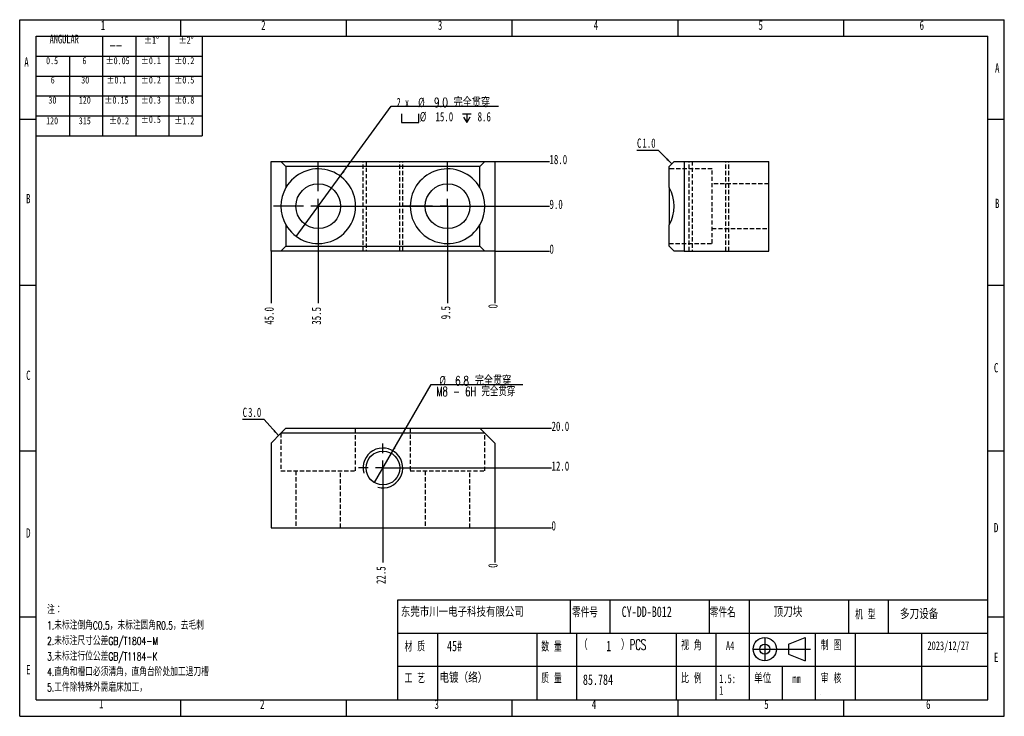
# Model space of a CAD drawing. Extents: x 0 to 297, y 0 to 210.
import ezdxf

# ---------------------------------------------------------------- set-up
doc = ezdxf.new("R2010")
doc.units = 0
doc.linetypes.add('SLD-实线', pattern=[0])
doc.linetypes.add('SLD-虚线', pattern=[1.905, 1.27, -0.635])
doc.layers.get('0').update_dxf_attribs({"linetype": 'CONTINUOUS'})
doc.layers.add('图框', color=7, linetype='SLD-实线')
doc.styles.add('SLDTEXTSTYLE0', font='TXT', dxfattribs={"width": 0.7})
doc.styles.add('SLDTEXTSTYLE1', font='TXT', dxfattribs={"width": 0.633333, "bigfont": 'bigfont'})
doc.styles.add('SLDTEXTSTYLE2', font='TXT', dxfattribs={"width": 0.7, "bigfont": 'bigfont'})
doc.styles.add('SLDTEXTSTYLE3', font='TXT', dxfattribs={"width": 0.590909, "bigfont": 'bigfont'})
doc.styles.add('SLDTEXTSTYLE4', font='TXT', dxfattribs={"width": 0.633333})
doc.styles.add('SLDTEXTSTYLE5', font='TXT', dxfattribs={"width": 0.65, "bigfont": 'bigfont'})
doc.dimstyles.new('SLDDIMSTYLE0', dxfattribs={"dimtxt": 2.8, "dimasz": 2, "dimexe": 0, "dimexo": 0.0625, "dimgap": 0.7, "dimtad": 0, "dimtih": 1, "dimtoh": 1, "dimdec": 0, "dimlfac": 0.666667, "dimrnd": 1e-09, "dimtxsty": 'SLDTEXTSTYLE0', "dimblk1": 'NONE', "dimblk2": 'NONE', "dimsah": 1, "dimcen": 0.09, "dimazin": 3, "dimtfac": 1, "dimtdec": 0, "dimtofl": 0, "dimtmove": 0, "dimatfit": 3, "dimtolj": 1, "dimtzin": 12})
doc.dimstyles.new('SLDDIMSTYLE1', dxfattribs={"dimtxt": 2.8, "dimasz": 2, "dimexe": 0, "dimexo": 0.0625, "dimgap": 0.7, "dimtad": 0, "dimtih": 1, "dimtoh": 1, "dimdec": 1, "dimlfac": 0.666667, "dimrnd": 1e-09, "dimzin": 4, "dimtxsty": 'SLDTEXTSTYLE0', "dimblk1": 'NONE', "dimblk2": 'NONE', "dimsah": 1, "dimcen": 0.09, "dimazin": 3, "dimtfac": 1, "dimtdec": 1, "dimtofl": 0, "dimtmove": 0, "dimatfit": 3, "dimtolj": 1, "dimtzin": 12})
doc.dimstyles.new('SLDDIMSTYLE2', dxfattribs={"dimtxt": 2.8, "dimasz": 2, "dimexe": 0, "dimexo": 0.0625, "dimgap": 0.7, "dimtad": 0, "dimtih": 1, "dimtoh": 1, "dimdec": 1, "dimlfac": 0.666667, "dimrnd": 1e-09, "dimzin": 12, "dimtxsty": 'SLDTEXTSTYLE0', "dimblk1": 'NONE', "dimblk2": 'NONE', "dimsah": 1, "dimcen": 0.09, "dimazin": 3, "dimtfac": 1, "dimtdec": 1, "dimtofl": 0, "dimtmove": 0, "dimatfit": 3, "dimtolj": 1, "dimtzin": 12})
doc.dimstyles.new('SLDDIMSTYLE3', dxfattribs={"dimtxt": 2.8, "dimasz": 2, "dimexe": 0, "dimexo": 0.0625, "dimgap": 0.7, "dimtad": 0, "dimtih": 1, "dimtoh": 1, "dimdec": 1, "dimlfac": 0.666667, "dimrnd": 1e-09, "dimzin": 4, "dimtxsty": 'SLDTEXTSTYLE0', "dimblk1": 'NONE', "dimsah": 1, "dimcen": 0, "dimazin": 3, "dimtfac": 1, "dimtdec": 1, "dimtmove": 0, "dimatfit": 3, "dimtolj": 1, "dimtzin": 12})
doc.dimstyles.new('SLDDIMSTYLE4', dxfattribs={"dimtxt": 2.8, "dimasz": 2, "dimexe": 0, "dimexo": 0.0625, "dimgap": 0.7, "dimtad": 0, "dimtih": 1, "dimtoh": 1, "dimdec": 1, "dimlfac": 0.666667, "dimrnd": 1e-09, "dimzin": 12, "dimtxsty": 'SLDTEXTSTYLE0', "dimblk1": 'NONE', "dimsah": 1, "dimcen": 0, "dimazin": 3, "dimtfac": 1, "dimtdec": 1, "dimtmove": 0, "dimatfit": 3, "dimtolj": 1, "dimtzin": 12})

# ---------------------------------------------------------------- blocks, each defined once
blk = doc.blocks.new('_D')
at = {"layer": '图框'}
blk.add_line((143.31, 140.27), (159.8, 140.27), dxfattribs=at)
at = {"layer": '图框', "insert": (159.8, 142.25), "char_height": 2.8, "attachment_point": 1, "style": 'SLDTEXTSTYLE0'}
blk.add_mtext('0', dxfattribs=at)
blk = doc.blocks.new('_NONE')
blk = doc.blocks.new('_D_1')
at = {"layer": '图框'}
blk.add_line((90.06, 153.77), (159.8, 153.77), dxfattribs=at)
at = {"layer": '图框', "insert": (159.8, 155.75), "char_height": 2.8, "attachment_point": 1, "style": 'SLDTEXTSTYLE0'}
blk.add_mtext('9.0', dxfattribs=at)
blk = doc.blocks.new('_D_2')
at = {"layer": '图框'}
blk.add_line((143.31, 167.27), (159.8, 167.27), dxfattribs=at)
at = {"layer": '图框', "insert": (159.8, 169.25), "char_height": 2.8, "attachment_point": 1, "style": 'SLDTEXTSTYLE0'}
blk.add_mtext('18.0', dxfattribs=at)
blk = doc.blocks.new('_D_3')
at = {"layer": '图框'}
blk.add_line((143.31, 140.27), (143.31, 124.57), dxfattribs=at)
at = {"layer": '图框', "insert": (141.33, 122.94), "char_height": 2.8, "attachment_point": 1, "rotation": 90, "style": 'SLDTEXTSTYLE0'}
blk.add_mtext('0', dxfattribs=at)
blk = doc.blocks.new('_D_4')
at = {"layer": '图框'}
blk.add_line((129.06, 153.77), (129.06, 124.57), dxfattribs=at)
at = {"layer": '图框', "insert": (127.08, 119.68), "char_height": 2.8, "attachment_point": 1, "rotation": 90, "style": 'SLDTEXTSTYLE0'}
blk.add_mtext('9.5', dxfattribs=at)
blk = doc.blocks.new('_D_5')
at = {"layer": '图框'}
blk.add_line((90.06, 153.77), (90.06, 124.57), dxfattribs=at)
at = {"layer": '图框', "insert": (88.08, 118.05), "char_height": 2.8, "attachment_point": 1, "rotation": 90, "style": 'SLDTEXTSTYLE0'}
blk.add_mtext('35.5', dxfattribs=at)
blk = doc.blocks.new('_D_6')
at = {"layer": '图框'}
blk.add_line((75.81, 140.27), (75.81, 124.57), dxfattribs=at)
at = {"layer": '图框', "insert": (73.83, 118.05), "char_height": 2.8, "attachment_point": 1, "rotation": 90, "style": 'SLDTEXTSTYLE0'}
blk.add_mtext('45.0', dxfattribs=at)
blk = doc.blocks.new('SW_SYMBOL_HOLE_SPOT')
at = {"layer": '图框', "color": 0}
for p, q in [((0, 875), (0, 75)), ((0, 75), (1600, 75)), ((1600, 75), (1600, 875))]:
    blk.add_line(p, q, dxfattribs=at)
blk = doc.blocks.new('SW_SYMBOL_HOLE_DEPTH')
at = {"layer": '图框', "color": 0}
for p, q in [((0, 875), (800, 875)), ((100, 555), (400, 75)), ((400, 875), (400, 75)), ((700, 555), (400, 75))]:
    blk.add_line(p, q, dxfattribs=at)
blk = doc.blocks.new('_D_7')
at = {"layer": '图框'}
for p, q in [((96.69, 162.85), (112.07, 183.9)), ((112.07, 183.9), (144.46, 183.9)), ((83.42, 144.68), (96.69, 162.85))]:
    blk.add_line(p, q, dxfattribs=at)
blk.add_solid([(96.69, 162.85), (98.12, 164.29), (97.63, 164.64)], dxfattribs=at)
at = {"layer": '图框', "xscale": 0.0032581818, "yscale": 0.0032581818, "zscale": 0.0032581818}
for name, p in [('SW_SYMBOL_HOLE_SPOT', (115.13, 178.77)), ('SW_SYMBOL_HOLE_DEPTH', (133.54, 178.77))]:
    blk.add_blockref(name, p, dxfattribs=at)
at = {"layer": '图框', "char_height": 2.8, "attachment_point": 1}
for s, insert, style in [('2 x', (113.66, 186.45), 'SLDTEXTSTYLE4'), ('%%c', (120.18, 186.45), 'SLDTEXTSTYLE0'), ('9.0 完全贯穿', (124.94, 186.45), 'SLDTEXTSTYLE2'), ('%%c', (120.67, 182.15), 'SLDTEXTSTYLE0'), ('15.0', (125.42, 182.15), 'SLDTEXTSTYLE0'), ('8.6', (138.13, 182.15), 'SLDTEXTSTYLE0')]:
    blk.add_mtext(s, dxfattribs=dict(at, insert=insert, style=style))
blk = doc.blocks.new('SW_CENTERMARKSYMBOL_0')
at = {"layer": '图框', "color": 0}
for p, q in [((0, 4.5), (0, 13.5)), ((-4.5, 0), (-13.5, 0)), ((0, 0), (-2.25, 0)), ((0, 0), (0, 2.25)), ((0, 0), (0, -2.25)), ((0, 0), (2.25, 0)), ((4.5, 0), (13.5, 0)), ((0, -4.5), (0, -13.5))]:
    blk.add_line(p, q, dxfattribs=at)
blk = doc.blocks.new('SW_CENTERMARKSYMBOL_1')
at = {"layer": '图框', "color": 0}
for p, q in [((0, 4.5), (0, 13.5)), ((-4.5, 0), (-13.5, 0)), ((0, 0), (-2.25, 0)), ((0, 0), (0, 2.25)), ((0, 0), (0, -2.25)), ((0, 0), (2.25, 0)), ((4.5, 0), (13.5, 0)), ((0, -4.5), (0, -13.5))]:
    blk.add_line(p, q, dxfattribs=at)
blk = doc.blocks.new('SW_CHAMFER_DIMENSION_0')
at = {"layer": '图框', "color": 0}
for p, q in [((6.52, 0), (0, 0)), ((10.49, -4.06), (6.52, 0))]:
    blk.add_line(p, q, dxfattribs=at)
blk.add_solid([(10.49, -4.06), (9.31, -2.42), (8.88, -2.84)], dxfattribs=at)
at = {"layer": '图框', "color": 0, "char_height": 2.8, "attachment_point": 1, "style": 'SLDTEXTSTYLE0'}
for s, insert in [('C', (0, 3.61)), ('1.0', (1.63, 3.61))]:
    blk.add_mtext(s, dxfattribs=dict(at, insert=insert))
blk = doc.blocks.new('_D_8')
at = {"layer": '图框'}
blk.add_line((143.31, 56.86), (160.42, 56.86), dxfattribs=at)
at = {"layer": '图框', "insert": (160.42, 58.84), "char_height": 2.8, "attachment_point": 1, "style": 'SLDTEXTSTYLE0'}
blk.add_mtext('0', dxfattribs=at)
blk = doc.blocks.new('_D_9')
at = {"layer": '图框'}
blk.add_line((109.56, 74.86), (160.42, 74.86), dxfattribs=at)
at = {"layer": '图框', "insert": (160.42, 76.84), "char_height": 2.8, "attachment_point": 1, "style": 'SLDTEXTSTYLE0'}
blk.add_mtext('12.0', dxfattribs=at)
blk = doc.blocks.new('_D_10')
at = {"layer": '图框'}
blk.add_line((138.81, 86.86), (160.42, 86.86), dxfattribs=at)
at = {"layer": '图框', "insert": (160.42, 88.84), "char_height": 2.8, "attachment_point": 1, "style": 'SLDTEXTSTYLE0'}
blk.add_mtext('20.0', dxfattribs=at)
blk = doc.blocks.new('_D_11')
at = {"layer": '图框'}
blk.add_line((143.31, 56.86), (143.31, 46.4), dxfattribs=at)
at = {"layer": '图框', "insert": (141.33, 44.77), "char_height": 2.8, "attachment_point": 1, "rotation": 90, "style": 'SLDTEXTSTYLE0'}
blk.add_mtext('0', dxfattribs=at)
blk = doc.blocks.new('_D_12')
at = {"layer": '图框'}
blk.add_line((109.56, 74.86), (109.56, 46.4), dxfattribs=at)
at = {"layer": '图框', "insert": (107.58, 39.88), "char_height": 2.8, "attachment_point": 1, "rotation": 90, "style": 'SLDTEXTSTYLE0'}
blk.add_mtext('22.5', dxfattribs=at)
blk = doc.blocks.new('_D_13')
at = {"layer": '图框'}
for p, q in [((112.11, 79.28), (124.09, 100.02)), ((124.09, 100.02), (151.75, 100.02)), ((107.01, 70.44), (112.11, 79.28))]:
    blk.add_line(p, q, dxfattribs=at)
blk.add_solid([(112.11, 79.28), (113.37, 80.86), (112.85, 81.16)], dxfattribs=at)
at = {"layer": '图框', "char_height": 2.8, "attachment_point": 1}
for s, insert, style in [('%%c', (126.57, 102.57), 'SLDTEXTSTYLE0'), ('6.8 完全贯穿', (131.33, 102.57), 'SLDTEXTSTYLE2'), ('M8 - 6H 完全贯穿', (125.68, 99.32), 'SLDTEXTSTYLE5')]:
    blk.add_mtext(s, dxfattribs=dict(at, insert=insert, style=style))
blk = doc.blocks.new('SW_CHAMFER_DIMENSION_1')
at = {"layer": '图框', "color": 0}
for p, q in [((6.52, 0), (0, 0)), ((10.82, -4.82), (6.52, 0))]:
    blk.add_line(p, q, dxfattribs=at)
blk.add_solid([(10.82, -4.82), (9.71, -3.13), (9.26, -3.53)], dxfattribs=at)
at = {"layer": '图框', "color": 0, "char_height": 2.8, "attachment_point": 1, "style": 'SLDTEXTSTYLE0'}
for s, insert in [('C', (0, 3.61)), ('3.0', (1.63, 3.61))]:
    blk.add_mtext(s, dxfattribs=dict(at, insert=insert))
blk = doc.blocks.new('SW_CENTERMARKSYMBOL_2')
at = {"layer": '图框', "color": 0}
for p, q in [((0, 4.5), (0, 7.35)), ((-4.5, 0), (-7.35, 0)), ((0, 0), (-2.25, 0)), ((0, 0), (0, 2.25)), ((0, 0), (0, -2.25)), ((0, 0), (2.25, 0)), ((4.5, 0), (7.35, 0)), ((0, -4.5), (0, -7.35))]:
    blk.add_line(p, q, dxfattribs=at)

msp = doc.modelspace()

# ---------------------------------------------------------------- linework, layer by layer
at = {"color": 7, "linetype": 'SLD-实线'}
for p, q in [((75.81, 140.27), (75.81, 167.27)), ((75.81, 167.27), (78.81, 167.27)), ((78.81, 167.27), (80.31, 165.77)), ((78.81, 167.27), (140.31, 167.27)), ((138.81, 165.77), (140.31, 167.27)), ((140.31, 167.27), (143.31, 167.27)), ((143.31, 167.27), (143.31, 140.27)), ((195.93, 165.77), (197.43, 167.27)), ((197.43, 167.27), (200.43, 167.27)), ((200.43, 167.27), (200.43, 140.27)), ((200.43, 167.27), (225.93, 167.27)), ((225.93, 140.27), (225.93, 167.27)), ((138.81, 165.77), (80.31, 165.77)), ((80.31, 165.77), (80.31, 159.38)), ((138.81, 159.38), (138.81, 165.77)), ((195.93, 159.38), (195.93, 165.77)), ((195.93, 159.38), (195.93, 148.15)), ((80.31, 148.15), (80.31, 141.77)), ((138.81, 141.77), (138.81, 148.15)), ((195.93, 141.77), (195.93, 148.15)), ((78.81, 140.27), (75.81, 140.27)), ((80.31, 141.77), (78.81, 140.27)), ((140.31, 140.27), (78.81, 140.27)), ((80.31, 141.77), (138.81, 141.77)), ((140.31, 140.27), (138.81, 141.77)), ((143.31, 140.27), (140.31, 140.27)), ((197.43, 140.27), (195.93, 141.77)), ((200.43, 140.27), (197.43, 140.27)), ((200.43, 140.27), (225.93, 140.27)), ((80.31, 86.86), (78.81, 85.36)), ((80.31, 86.86), (138.81, 86.86)), ((140.31, 85.36), (138.81, 86.86)), ((78.81, 85.36), (75.81, 82.36)), ((140.31, 85.36), (78.81, 85.36)), ((143.31, 82.36), (140.31, 85.36)), ((75.81, 82.36), (75.81, 56.86)), ((143.31, 82.36), (143.31, 56.86)), ((75.81, 56.86), (143.31, 56.86))]:
    msp.add_line(p, q, dxfattribs=at)
at = {"color": 7, "linetype": 'SLD-虚线'}
for p, q in [((103.56, 140.27), (103.56, 167.27)), ((104.46, 167.27), (104.46, 140.27)), ((114.66, 140.27), (114.66, 167.27)), ((115.56, 140.27), (115.56, 167.27)), ((201.93, 140.27), (201.93, 167.27)), ((202.83, 167.27), (202.83, 140.27)), ((213.03, 140.27), (213.03, 167.27)), ((213.93, 140.27), (213.93, 167.27)), ((208.83, 165.02), (195.93, 165.02)), ((208.83, 153.77), (208.83, 165.02)), ((225.93, 160.52), (208.83, 160.52)), ((208.83, 142.52), (208.83, 153.77)), ((208.83, 147.02), (225.93, 147.02)), ((195.93, 142.52), (208.83, 142.52)), ((101.31, 73.96), (101.31, 86.86)), ((117.81, 86.86), (117.81, 73.96)), ((78.81, 85.36), (78.81, 73.96)), ((140.31, 73.96), (140.31, 85.36)), ((78.81, 73.96), (101.31, 73.96)), ((83.31, 73.96), (83.31, 56.86)), ((96.81, 56.86), (96.81, 73.96)), ((117.81, 73.96), (140.31, 73.96)), ((122.31, 73.96), (122.31, 56.86)), ((135.81, 56.86), (135.81, 73.96))]:
    msp.add_line(p, q, dxfattribs=at)
at = {"color": 7, "linetype": 'SLD-实线'}
for centre, radius in [((90.06, 153.77), 6.75), ((129.06, 153.77), 6.75), ((109.56, 74.86), 5.1)]:
    msp.add_circle(centre, radius, dxfattribs=at)
for centre, radius, start, end in [((90.06, 153.77), 11.25, 209.9264, 150.0736), ((129.06, 153.77), 11.25, 29.9264, 330.0736), ((90.06, 153.77), 11.25, 150.0736, 209.9264), ((129.06, 153.77), 11.25, 330.0736, 29.9264), ((186.18, 153.77), 11.25, 330.0736, 29.9264), ((109.56, 74.86), 6, 255, 195)]:
    msp.add_arc(centre, radius, start, end, dxfattribs=at)
at = {"layer": '图框'}
for p, q in [((-0.01, 0), (-0.01, 210)), ((-0.01, 210), (296.99, 210)), ((48.49, 210), (48.49, 205)), ((98.49, 210), (98.49, 205)), ((148.49, 210), (148.49, 205)), ((198.49, 210), (198.49, 205)), ((248.49, 210), (248.49, 205)), ((296.99, 0), (296.99, 210)), ((24.99, 205), (24.99, 175)), ((34.99, 205), (34.99, 175)), ((44.99, 205), (44.99, 175)), ((54.99, 205), (54.99, 175)), ((4.99, 199), (54.99, 199)), ((14.99, 199), (14.99, 175)), ((4.99, 193), (54.99, 193)), ((4.99, 187), (54.99, 187)), ((-0.01, 180), (4.99, 180)), ((4.99, 181), (54.99, 181)), ((291.99, 180), (296.99, 180)), ((4.99, 175), (54.99, 175)), ((-0.01, 130), (4.99, 130)), ((291.99, 130), (296.99, 130)), ((-0.01, 80), (4.99, 80)), ((291.99, 80), (296.99, 80)), ((291.99, 35), (113.99, 35)), ((113.99, 35), (113.99, 5)), ((165.99, 35), (165.99, 25)), ((177.99, 35), (177.99, 25)), ((207.99, 35), (207.99, 25)), ((219.99, 35), (219.99, 25)), ((249.99, 35), (249.99, 25)), ((261.99, 35), (261.99, 25)), ((-0.01, 30), (4.99, 30)), ((291.99, 30), (296.99, 30)), ((291.99, 25), (113.99, 25)), ((125.99, 25), (125.99, 5)), ((155.99, 25), (155.99, 5)), ((167.99, 25), (167.99, 5)), ((197.99, 25), (197.99, 5)), ((209.99, 25), (209.99, 5)), ((219.99, 25), (219.99, 5)), ((239.99, 25), (239.99, 5)), ((251.99, 25), (251.99, 5)), ((271.99, 25), (271.99, 5)), ((224.74, 23.74), (224.74, 16.74)), ((231.92, 21.74), (236.92, 23.74)), ((231.92, 21.74), (231.92, 18.74)), ((236.92, 23.74), (236.92, 16.74)), ((221.19, 20.24), (238.53, 20.24)), ((231.92, 18.74), (236.92, 16.74)), ((291.99, 15), (113.99, 15)), ((229.99, 15), (229.99, 5)), ((241.42, 6.44), (241.42, 6.43)), ((48.49, 5), (48.49, 0)), ((98.49, 5), (98.49, 0)), ((148.49, 5), (148.49, 0)), ((198.49, 5), (198.49, 0)), ((248.49, 5), (248.49, 0)), ((-0.01, 0), (296.99, 0))]:
    msp.add_line(p, q, dxfattribs=at)
at = {"layer": '图框', "linetype": 'SLD-实线'}
for p, q in [((4.99, 5), (4.99, 205)), ((4.99, 205), (291.99, 205)), ((291.99, 5), (291.99, 205)), ((4.99, 5), (291.99, 5))]:
    msp.add_line(p, q, dxfattribs=at)
at = {"layer": '图框'}
for radius in [3.5, 1.5]:
    msp.add_circle((224.74, 20.24), radius, dxfattribs=at)

# ---------------------------------------------------------------- block references
for name, p in [('SW_CHAMFER_DIMENSION_0', (186.19, 170.58)), ('SW_CENTERMARKSYMBOL_1', (90.06, 153.77)), ('SW_CENTERMARKSYMBOL_0', (129.06, 153.77)), ('SW_CHAMFER_DIMENSION_1', (67.24, 89.43)), ('SW_CENTERMARKSYMBOL_2', (109.56, 74.86))]:
    msp.add_blockref(name, p, dxfattribs=at)

# ---------------------------------------------------------------- texts
at = {"layer": '图框', "attachment_point": 1}
for s, insert, char_height, style in [('1', (24.45, 209.74), 2.8, 'SLDTEXTSTYLE0'), ('2', (72.83, 209.74), 2.8, 'SLDTEXTSTYLE0'), ('3', (126.14, 209.74), 2.8, 'SLDTEXTSTYLE0'), ('4', (173.15, 209.74), 2.8, 'SLDTEXTSTYLE0'), ('5', (222.84, 209.74), 2.8, 'SLDTEXTSTYLE0'), ('6', (271.44, 209.74), 2.8, 'SLDTEXTSTYLE0'), ('ANGULAR', (9.02, 205.5), 2.646, 'SLDTEXTSTYLE0'), ('±1°', (37.49, 204.92), 2.117, 'SLDTEXTSTYLE0'), ('±2°', (47.93, 204.92), 2.117, 'SLDTEXTSTYLE0'), ('——', (27.08, 204.21), 3.5, 'SLDTEXTSTYLE2'), ('A', (1.38, 198.63), 2.8, 'SLDTEXTSTYLE0'), ('0.5', (7.95, 198.72), 2.117, 'SLDTEXTSTYLE0'), ('6', (18.91, 198.72), 2.12, 'SLDTEXTSTYLE0'), ('±0.05', (25.91, 198.72), 2.117, 'SLDTEXTSTYLE0'), ('±0.1', (36.54, 198.72), 2.117, 'SLDTEXTSTYLE0'), ('±0.2', (46.63, 198.72), 2.117, 'SLDTEXTSTYLE0'), ('A', (294.19, 196.87), 2.8, 'SLDTEXTSTYLE0'), ('±0.1', (26.15, 192.89), 2.117, 'SLDTEXTSTYLE0'), ('±0.2', (36.54, 192.89), 2.117, 'SLDTEXTSTYLE0'), ('±0.5', (46.63, 192.89), 2.117, 'SLDTEXTSTYLE0'), ('6', (9.36, 192.89), 2.12, 'SLDTEXTSTYLE0'), ('30', (18.56, 192.89), 2.117, 'SLDTEXTSTYLE0'), ('30', (8.65, 186.82), 2.117, 'SLDTEXTSTYLE0'), ('120', (17.82, 186.82), 2.117, 'SLDTEXTSTYLE0'), ('±0.15', (25.54, 186.82), 2.117, 'SLDTEXTSTYLE0'), ('±0.3', (36.54, 186.82), 2.117, 'SLDTEXTSTYLE0'), ('±0.8', (46.63, 186.82), 2.117, 'SLDTEXTSTYLE0'), ('±0.5', (36.54, 180.99), 2.117, 'SLDTEXTSTYLE0'), ('120', (7.95, 180.6), 2.117, 'SLDTEXTSTYLE0'), ('315', (17.82, 180.6), 2.117, 'SLDTEXTSTYLE0'), ('±0.2', (26.93, 180.6), 2.117, 'SLDTEXTSTYLE0'), ('±1.2', (46.63, 180.6), 2.117, 'SLDTEXTSTYLE0'), ('B', (1.93, 157.45), 2.8, 'SLDTEXTSTYLE0'), ('B', (294.19, 156.01), 2.8, 'SLDTEXTSTYLE0'), ('C', (1.93, 104.21), 2.8, 'SLDTEXTSTYLE0'), ('C', (293.86, 106.48), 2.8, 'SLDTEXTSTYLE0'), ('D', (1.93, 56.68), 2.8, 'SLDTEXTSTYLE0'), ('D', (293.86, 58.3), 2.8, 'SLDTEXTSTYLE0'), ('注：', (8.26, 33.25), 2.381, 'SLDTEXTSTYLE2'), ('东莞市川一电子科技有限公司', (114.97, 32.92), 2.9104, 'SLDTEXTSTYLE2'), ('零件号', (166.62, 32.53), 2.646, 'SLDTEXTSTYLE2'), ('CY-DD-B012', (181.57, 33.11), 3.175, 'SLDTEXTSTYLE0'), ('零件名', (208.16, 32.52), 2.646, 'SLDTEXTSTYLE2'), ('顶刀块', (227.41, 33.1), 3.175, 'SLDTEXTSTYLE2'), ('多刀设备', (265.52, 32.46), 3.175, 'SLDTEXTSTYLE2'), ('机 型', (251.99, 31.87), 2.646, 'SLDTEXTSTYLE1'), ('1.未标注倒角C0.5，未标注圆角R0.5，去毛刺', (8.26, 28.58), 2.3813, 'SLDTEXTSTYLE2'), ('2.未标注尺寸公差GB/T1804-M', (8.26, 23.9), 2.3813, 'SLDTEXTSTYLE2'), ('材 质', (116.09, 22.21), 2.646, 'SLDTEXTSTYLE1'), ('45#', (128.89, 22.79), 3.175, 'SLDTEXTSTYLE0'), ('数 量', (157.34, 22.21), 2.646, 'SLDTEXTSTYLE1'), ('（      ）PCS', (168.7, 23.19), 3.175, 'SLDTEXTSTYLE3'), ('1', (176.92, 22.79), 3.17, 'SLDTEXTSTYLE0'), ('视 角', (199.51, 22.61), 2.646, 'SLDTEXTSTYLE1'), ('A4', (213.02, 22.61), 2.646, 'SLDTEXTSTYLE0'), ('制 图', (241.64, 22.61), 2.646, 'SLDTEXTSTYLE1'), ('2023/12/27', (273.8, 22.61), 2.646, 'SLDTEXTSTYLE0'), ('3.未标注行位公差GB/T1184-K', (8.26, 19.23), 2.3813, 'SLDTEXTSTYLE2'), ('E', (293.86, 19.17), 2.8, 'SLDTEXTSTYLE0'), ('E', (1.93, 15.44), 2.8, 'SLDTEXTSTYLE0'), ('4.直角和槽口必须清角，直角台阶处加工退刀槽', (8.26, 14.55), 2.3813, 'SLDTEXTSTYLE2'), ('工 艺', (116.09, 12.67), 2.646, 'SLDTEXTSTYLE1'), ('电镀（络）', (126.6, 13.25), 3.175, 'SLDTEXTSTYLE2'), ('质 量', (157.34, 12.67), 2.646, 'SLDTEXTSTYLE1'), ('85.784', (169.89, 12.64), 3.175, 'SLDTEXTSTYLE0'), ('比 例', (199.51, 12.67), 2.646, 'SLDTEXTSTYLE1'), ('1.5:', (211, 12.67), 2.646, 'SLDTEXTSTYLE0'), ('单位', (221.52, 12.67), 2.646, 'SLDTEXTSTYLE2'), ('mm', (233.06, 12.67), 2.646, 'SLDTEXTSTYLE0'), ('审 核', (241.64, 12.67), 2.646, 'SLDTEXTSTYLE1'), ('5.工件除特殊外需磨床加工，', (8.26, 9.88), 2.3813, 'SLDTEXTSTYLE2'), ('1', (211, 9.14), 2.65, 'SLDTEXTSTYLE0'), ('1', (23.91, 5.17), 2.8, 'SLDTEXTSTYLE0'), ('2', (72.49, 5.02), 2.8, 'SLDTEXTSTYLE0'), ('3', (125.12, 5.02), 2.8, 'SLDTEXTSTYLE0'), ('4', (172.57, 5.02), 2.8, 'SLDTEXTSTYLE0'), ('5', (224.58, 5.02), 2.8, 'SLDTEXTSTYLE0'), ('6', (273.39, 5.02), 2.8, 'SLDTEXTSTYLE0')]:
    msp.add_mtext(s, dxfattribs=dict(at, insert=insert, char_height=char_height, style=style))

# ---------------------------------------------------------------- dimensions: what is measured, and where the dimension line sits
at = {"layer": '图框'}
for p1, p2, text, dimstyle, picture, middle in [((83.42, 144.68), (96.69, 162.85), '2 x <> 完全贯穿\\P{\\fGDT;v}%%c 15.0 {\\fGDT;x} 8.6\\P', 'SLDDIMSTYLE3', '_D_7', (129.06, 182.84)), ((107.01, 70.44), (112.11, 79.28), '<> 完全贯穿\\PM8 - 6H 完全贯穿\\P', 'SLDDIMSTYLE4', '_D_13', (138.71, 99.49))]:
    dim = msp.add_diameter_dim_2p(p1=p1, p2=p2, text=text, dimstyle=dimstyle, dxfattribs=at)
    dim.commit()
    dim.dimension.update_dxf_attribs({"geometry": picture, "text_midpoint": middle, "dimtype": 163})
for feature_location, offset, dtype, origin, dimstyle, picture, middle in [((143.31, 167.27), (16.5, 0), 0, (143.31, 140.27), 'SLDDIMSTYLE1', '_D_2', (163.06, 167.27)), ((90.06, 153.77), (69.75, 0), 0, (143.31, 140.27), 'SLDDIMSTYLE1', '_D_1', (162.25, 153.77)), ((90.06, 153.77), (0, -29.2), 1, (143.31, 140.27), 'SLDDIMSTYLE2', '_D_5', (90.06, 121.31)), ((129.06, 153.77), (0, -29.2), 1, (143.31, 140.27), 'SLDDIMSTYLE2', '_D_4', (129.06, 122.12)), ((75.81, 140.27), (0, -15.7), 1, (143.31, 140.27), 'SLDDIMSTYLE1', '_D_6', (75.81, 121.31)), ((143.3081308, 140.26738842), (0, -15.70192395), 1, (143.3081308, 140.26738842), 'SLDDIMSTYLE0', '_D_3', (143.3081308, 123.75074226)), ((143.3081308, 140.26738842), (16.49587636, 0), 0, (143.3081308, 140.26738842), 'SLDDIMSTYLE0', '_D', (160.61872937, 140.26738842)), ((138.81, 86.86), (21.61, 0), 0, (143.31, 56.86), 'SLDDIMSTYLE1', '_D_10', (163.68, 86.86)), ((109.56, 74.86), (0, -28.46), 1, (143.31, 56.86), 'SLDDIMSTYLE2', '_D_12', (109.56, 43.14)), ((109.56, 74.86), (50.86, 0), 0, (143.31, 56.86), 'SLDDIMSTYLE1', '_D_9', (163.68, 74.86)), ((143.3081308, 56.85913978), (0, -10.4607191), 1, (143.3081308, 56.85913978), 'SLDDIMSTYLE0', '_D_11', (143.3081308, 45.58369847)), ((143.3081308, 56.85913978), (17.11318158, 0), 0, (143.3081308, 56.85913978), 'SLDDIMSTYLE0', '_D_8', (161.23603459, 56.85913978))]:
    dim = msp.add_ordinate_dim(feature_location=feature_location, offset=offset, dtype=dtype, origin=origin, dimstyle=dimstyle, dxfattribs=at)
    dim.commit()
    dim.dimension.update_dxf_attribs({"geometry": picture, "text_midpoint": middle})

doc.saveas('drawing.dxf')
